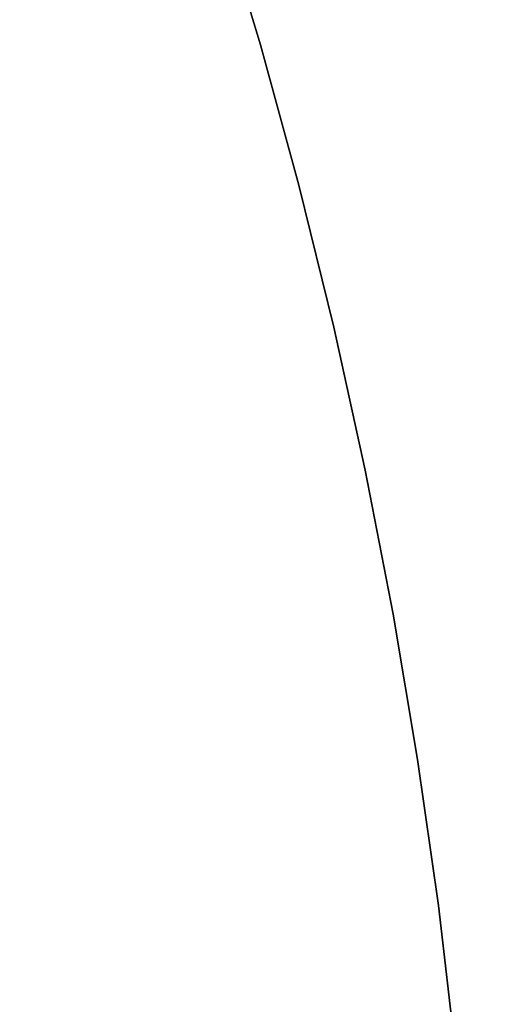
# Model space of a CAD drawing. Header units: millimetres. Extents: x -2852 to 102, y -106 to 97.
# Tile 23 of 256: x -2713.08 to -2709.66, y -1.69 to 5.54. Entities that reach past the tile are written whole.
import ezdxf

# ---------------------------------------------------------------- set-up
doc = ezdxf.new("R2010")
doc.units = ezdxf.units.MM
doc.header["$MEASUREMENT"] = 0
doc.layers.add('Predefinito', color=5, linetype='Continuous')

msp = doc.modelspace()

# ---------------------------------------------------------------- linework, layer by layer
at = {"color": 255, "linetype": 'Continuous', "lineweight": 15}
msp.add_lwpolyline([(-2709.9932, -11.791), (-2709.871, -10.7143), (-2709.7761, -9.6335), (-2709.7086, -8.5495), (-2709.6687, -7.4635), (-2709.6563, -6.3764), (-2709.6717, -5.2894), (-2709.7146, -4.2035), (-2709.785, -3.1198), (-2709.8829, -2.0392), (-2710.008, -0.9628), (-2710.16, 0.1083), (-2710.3387, 1.1732), (-2710.5438, 2.2308), (-2710.7749, 3.2803), (-2711.0314, 4.3207), (-2711.3131, 5.351), (-2711.6192, 6.3704), (-2711.9494, 7.3781), (-2712.3029, 8.3732), (-2712.6792, 9.3549), (-2713.0776, 10.3226)], dxfattribs=at)
at = {"layer": 'Predefinito'}
for points in [[(-2709.9932, -11.791), (-2709.871, -10.7143), (-2709.7761, -9.6335), (-2709.7086, -8.5495), (-2709.6687, -7.4635), (-2709.6563, -6.3764), (-2709.6717, -5.2894), (-2709.7146, -4.2035), (-2709.785, -3.1198), (-2709.8829, -2.0392), (-2710.008, -0.9628), (-2710.16, 0.1083), (-2710.3387, 1.1732), (-2710.5438, 2.2308), (-2710.7749, 3.2803), (-2711.0314, 4.3207), (-2711.3131, 5.351), (-2711.6192, 6.3704), (-2711.9494, 7.3781), (-2712.3029, 8.3732), (-2712.6792, 9.3549), (-2713.0776, 10.3226)], [(-2713.0776, 10.3226), (-2712.6792, 9.3549), (-2712.3029, 8.3732), (-2711.9494, 7.3781), (-2711.6192, 6.3704), (-2711.3131, 5.351), (-2711.0314, 4.3207), (-2710.7749, 3.2803), (-2710.5438, 2.2308), (-2710.3387, 1.1732), (-2710.16, 0.1083), (-2710.008, -0.9628), (-2709.8829, -2.0392), (-2709.785, -3.1198), (-2709.7146, -4.2035), (-2709.6717, -5.2894), (-2709.6563, -6.3764), (-2709.6687, -7.4635), (-2709.7086, -8.5495), (-2709.7761, -9.6335), (-2709.871, -10.7143), (-2709.9932, -11.791)], [(-2709.9932, -11.791), (-2709.871, -10.7143), (-2709.7761, -9.6335), (-2709.7086, -8.5495), (-2709.6687, -7.4635), (-2709.6563, -6.3764), (-2709.6717, -5.2894), (-2709.7146, -4.2035), (-2709.785, -3.1198), (-2709.8829, -2.0392), (-2710.008, -0.9628), (-2710.16, 0.1083), (-2710.3387, 1.1732), (-2710.5438, 2.2308), (-2710.7749, 3.2803), (-2711.0314, 4.3207), (-2711.3131, 5.351), (-2711.6192, 6.3704), (-2711.9494, 7.3781), (-2712.3029, 8.3732), (-2712.6792, 9.3549), (-2713.0776, 10.3226)], [(-2711.6192, 6.3704), (-2711.3131, 5.351), (-2711.0314, 4.3207), (-2710.7749, 3.2803), (-2710.5438, 2.2308), (-2710.3387, 1.1732), (-2710.16, 0.1083), (-2710.008, -0.9628), (-2709.8829, -2.0392), (-2709.785, -3.1198), (-2709.7146, -4.2035), (-2709.6717, -5.2894), (-2709.6563, -6.3764), (-2709.6687, -7.4635), (-2709.7086, -8.5495), (-2709.7761, -9.6335), (-2709.871, -10.7143), (-2709.9932, -11.791)], [(-2709.9932, -11.791), (-2709.871, -10.7143), (-2709.7761, -9.6335), (-2709.7086, -8.5495), (-2709.6687, -7.4635), (-2709.6563, -6.3764), (-2709.6717, -5.2894), (-2709.7146, -4.2035), (-2709.785, -3.1198), (-2709.8829, -2.0392), (-2710.008, -0.9628), (-2710.16, 0.1083), (-2710.3387, 1.1732), (-2710.5438, 2.2308), (-2710.7749, 3.2803), (-2711.0314, 4.3207), (-2711.3131, 5.351), (-2711.6192, 6.3704)]]:
    msp.add_lwpolyline(points, dxfattribs=at)

doc.saveas('drawing.dxf')
